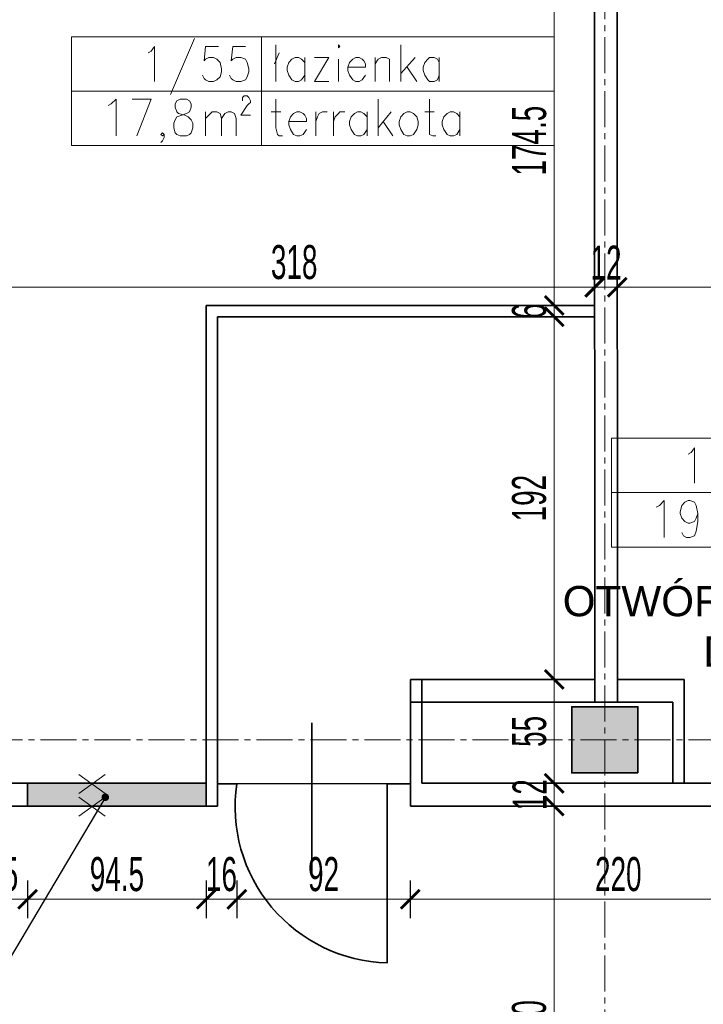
# Model space of a CAD drawing. Header units: millimetres. Extents: x 0 to 12515, y 0 to 27803.
# Tile 29 of 97: x 7414 to 7776, y 22204 to 22725. Entities that reach past the tile are written whole.
import ezdxf
from ezdxf import colors
from ezdxf.entities.mleader import LeaderData, LeaderLine
from ezdxf.math import Vec2, Vec3

# ---------------------------------------------------------------- set-up
doc = ezdxf.new("R2010")
doc.units = ezdxf.units.MM
for name, pattern in [('ACAD_ISO02W100', [15, 12, -3]), ('CACHE2', [4.7625, 3.175, -1.5875]), ('CENTER2', [28.575, 19.05, -3.175, 3.175, -3.175])]:
    doc.linetypes.add(name, pattern=pattern)
for name, color, linetype, lineweight in [('DEMONTARZE', 86, 'Continuous', 18), ('SQ_ISTN.Ściany', 140, 'Continuous', 35), ('SQ_Opis_Koty', 7, 'Continuous', 0), ('SQ_Osie', 220, 'CENTER2', 9), ('SQ_Wyburzenia', 94, 'Continuous', 18), ('SQ_Wymiary', 7, 'Continuous', 5), ('SQ_ZAKRES_OPRACOWANIA', 7, 'ACAD_ISO02W100', 20)]:
    doc.layers.add(name, color=color, linetype=linetype, lineweight=lineweight)
doc.layers.add('PDF _Geometria', color=7, linetype='Continuous')
doc.layers.add('powierzchnie', color=230, linetype='Continuous', lineweight=30, plot=False)
doc.styles.add('ARIAL', font='arial.ttf')
doc.styles.add('SQ_Swis721 LtCn BT', font='swisscl.ttf', dxfattribs={"width": 0.8})
doc.dimstyles.new('SQ_100', dxfattribs={"dimscale": 100, "dimtxt": 0.18, "dimasz": 0.1, "dimexe": 0.1, "dimexo": 0.01, "dimgap": 0.04, "dimtad": 1, "dimrnd": 0.5, "dimdsep": 46, "dimtxsty": 'SQ_Swis721 LtCn BT', "dimblk": 'ARCHTICK', "dimcen": 0.1, "dimdle": 0.1, "dimclrd": 256, "dimclre": 256, "dimclrt": 256, "dimaunit": 1, "dimadec": 0, "dimazin": 0, "dimtfac": 1, "dimtix": 1, "dimtmove": 2, "dimatfit": 3, "dimldrblk": 'ARCHTICK', "dimfxl": 0.1, "dimfxlon": 1, "dimtolj": 1, "dimlwd": -1, "dimarcsym": 0})

# ---------------------------------------------------------------- blocks, each defined once
blk = doc.blocks.new('_Dot')
at = {"color": 0, "linetype": 'ByBlock', "lineweight": -2}
blk.add_line((-0.5, 0), (-1, 0), dxfattribs=at)
at = {"color": 0, "linetype": 'ByBlock', "const_width": 0.5}
blk.add_lwpolyline([(-0.25, 0, 1), (0.25, 0, 1)], format="xyb", close=True, dxfattribs=at)
blk = doc.blocks.new('osie bud A')
at = {"layer": 'SQ_ISTN.Ściany', "lineweight": 5}
h = blk.add_hatch(dxfattribs=at)
h.set_pattern_fill('JIS_STN_1E', color=256, scale=10)
h.set_pattern_definition([(45, (46210.293, 23121.439), (-7.071068, 7.071068), []), (45, (46217.343, 23121.439), (-7.071068, 7.071068), [10, -5])])
h.paths.add_polyline_path([(25436.8, 18313.95), (25471.8, 18313.95), (25471.8, 18278.95), (25436.8, 18278.95)])
h.paths.add_polyline_path([(25436.8, 18613.95), (25471.8, 18613.95), (25471.8, 18578.95), (25436.8, 18578.95)])
h.paths.add_polyline_path([(25436.8, 19153.95), (25471.8, 19153.95), (25471.8, 19118.95), (25436.8, 19118.95)])
h.paths.add_polyline_path([(24776.8, 19153.95), (24811.8, 19153.95), (24811.8, 19118.95), (24776.8, 19118.95)])
h.paths.add_polyline_path([(24116.8, 19153.95), (24151.8, 19153.95), (24151.8, 19118.95), (24116.8, 19118.95)])
h.paths.add_polyline_path([(23456.8, 19153.95), (23491.8, 19153.95), (23491.8, 19118.95), (23456.8, 19118.95)])
h.paths.add_polyline_path([(23456.8, 18613.95), (23491.8, 18613.95), (23491.8, 18578.95), (23456.8, 18578.95)])
h.paths.add_polyline_path([(23456.8, 18313.95), (23491.8, 18313.95), (23491.8, 18278.95), (23456.8, 18278.95)])
h.paths.add_polyline_path([(23456.8, 17776.95), (23491.8, 17776.95), (23491.8, 17741.95), (23456.8, 17741.95)])
h.paths.add_polyline_path([(24116.8, 17776.95), (24151.8, 17776.95), (24151.8, 17741.95), (24116.8, 17741.95)])
h.paths.add_polyline_path([(24776.8, 17776.95), (24811.8, 17776.95), (24811.8, 17741.95), (24776.8, 17741.95)])
h.paths.add_polyline_path([(25436.8, 17776.95), (25471.8, 17776.95), (25471.8, 17741.95), (25436.8, 17741.95)])
h.paths.add_polyline_path([(24776.8, 18313.95), (24811.8, 18313.95), (24811.8, 18278.95), (24776.8, 18278.95)])
h.paths.add_polyline_path([(24776.8, 18613.95), (24811.8, 18613.95), (24811.8, 18578.95), (24776.8, 18578.95)])
h.paths.add_polyline_path([(24116.8, 18613.95), (24151.8, 18613.95), (24151.8, 18578.95), (24116.8, 18578.95)])
h.paths.add_polyline_path([(23156.8, 18313.95), (23191.8, 18313.95), (23191.8, 18278.95), (23156.8, 18278.95)])
h.paths.add_polyline_path([(24116.8, 18313.95), (24151.8, 18313.95), (24151.8, 18278.95), (24116.8, 18278.95)])
at = {"layer": 'SQ_ISTN.Ściany'}
blk.add_lwpolyline([(24776.8, 18313.95), (24811.8, 18313.95), (24811.8, 18278.95), (24776.8, 18278.95)], close=True, dxfattribs=at)
at = {"layer": 'SQ_Osie'}
for p, q in [((24794.3, 19372.6), (24794.3, 17597.31)), ((22587.87, 18296.45), (25598.18, 18296.45))]:
    blk.add_line(p, q, dxfattribs=at)
blk = doc.blocks.new('_ArchTick')
at = {"color": 0, "linetype": 'ByBlock', "const_width": 0.15}
blk.add_lwpolyline([(-0.5, -0.5), (0.5, 0.5)], dxfattribs=at)
blk = doc.blocks.new('*D1748')
at = {"layer": 'Defpoints', "color": 0, "transparency": 16777216}
for p in [(7620.59, 22308.91), (7840.71, 22308.91), (7620.59, 22259.58)]:
    blk.add_point(p, dxfattribs=at)
at = {"layer": 'SQ_Wymiary', "lineweight": -2, "transparency": 16777216}
for p, q in [((7620.59, 22269.58), (7620.59, 22249.58)), ((7840.71, 22269.58), (7840.71, 22249.58))]:
    blk.add_line(p, q, dxfattribs=at)
at = {"layer": 'SQ_Wymiary', "transparency": 16777216}
blk.add_line((7850.71, 22259.58), (7610.59, 22259.58), dxfattribs=at)
at = {"layer": 'SQ_Wymiary', "transparency": 16777216, "xscale": 10, "yscale": 10, "zscale": 10, "rotation": 180}
blk.add_blockref('_ArchTick', (7620.59, 22259.58), dxfattribs=at)
at = {"layer": 'SQ_Wymiary', "transparency": 16777216, "xscale": 10, "yscale": 10, "zscale": 10}
blk.add_blockref('_ArchTick', (7840.71, 22259.58), dxfattribs=at)
at = {"layer": 'SQ_Wymiary', "transparency": 16777216, "insert": (7730.65, 22272.79), "char_height": 18, "attachment_point": 5, "style": 'SQ_Swis721 LtCn BT'}
blk.add_mtext('\\A1;220', dxfattribs=at)
blk = doc.blocks.new('*D1420')
at = {"layer": 'Defpoints', "color": 0, "transparency": 16777216}
for p in [(7528.74, 22320.71), (7620.59, 22308.91), (7528.74, 22259.58)]:
    blk.add_point(p, dxfattribs=at)
at = {"layer": 'SQ_Wymiary', "lineweight": -2, "transparency": 16777216}
for p, q in [((7528.74, 22269.58), (7528.74, 22249.58)), ((7620.59, 22269.58), (7620.59, 22249.58))]:
    blk.add_line(p, q, dxfattribs=at)
at = {"layer": 'SQ_Wymiary', "transparency": 16777216}
blk.add_line((7630.59, 22259.58), (7518.74, 22259.58), dxfattribs=at)
at = {"layer": 'SQ_Wymiary', "transparency": 16777216, "xscale": 10, "yscale": 10, "zscale": 10, "rotation": 180}
blk.add_blockref('_ArchTick', (7528.74, 22259.58), dxfattribs=at)
at = {"layer": 'SQ_Wymiary', "transparency": 16777216, "xscale": 10, "yscale": 10, "zscale": 10}
blk.add_blockref('_ArchTick', (7620.59, 22259.58), dxfattribs=at)
at = {"layer": 'SQ_Wymiary', "transparency": 16777216, "insert": (7574.67, 22272.78), "char_height": 18, "attachment_point": 5, "style": 'SQ_Swis721 LtCn BT'}
blk.add_mtext('\\A1;92', dxfattribs=at)
blk = doc.blocks.new('*D1749')
at = {"layer": 'Defpoints', "color": 0, "transparency": 16777216}
for p in [(7512.59, 22320.91), (7528.74, 22320.71), (7512.59, 22259.58)]:
    blk.add_point(p, dxfattribs=at)
at = {"layer": 'SQ_Wymiary', "lineweight": -2, "transparency": 16777216}
for p, q in [((7512.59, 22269.58), (7512.59, 22249.58)), ((7528.74, 22269.58), (7528.74, 22249.58))]:
    blk.add_line(p, q, dxfattribs=at)
at = {"layer": 'SQ_Wymiary', "transparency": 16777216}
for p, q in [((7512.59, 22259.58), (7502.59, 22259.58)), ((7528.74, 22259.58), (7512.59, 22259.58)), ((7528.74, 22259.58), (7538.74, 22259.58))]:
    blk.add_line(p, q, dxfattribs=at)
at = {"layer": 'SQ_Wymiary', "transparency": 16777216, "xscale": 10, "yscale": 10, "zscale": 10}
blk.add_blockref('_ArchTick', (7512.59, 22259.58), dxfattribs=at)
at = {"layer": 'SQ_Wymiary', "transparency": 16777216, "xscale": 10, "yscale": 10, "zscale": 10, "rotation": 180}
blk.add_blockref('_ArchTick', (7528.74, 22259.58), dxfattribs=at)
at = {"layer": 'SQ_Wymiary', "transparency": 16777216, "insert": (7520.67, 22272.79), "char_height": 18, "attachment_point": 5, "style": 'SQ_Swis721 LtCn BT'}
blk.add_mtext('\\A1;16', dxfattribs=at)
blk = doc.blocks.new('*D1750')
at = {"layer": 'Defpoints', "color": 0, "transparency": 16777216}
for p in [(7418.05, 22308.91), (7512.59, 22308.91), (7418.05, 22259.58)]:
    blk.add_point(p, dxfattribs=at)
at = {"layer": 'SQ_Wymiary', "lineweight": -2, "transparency": 16777216}
for p, q in [((7418.05, 22269.58), (7418.05, 22249.58)), ((7512.59, 22269.58), (7512.59, 22249.58))]:
    blk.add_line(p, q, dxfattribs=at)
at = {"layer": 'SQ_Wymiary', "transparency": 16777216}
blk.add_line((7522.59, 22259.58), (7408.05, 22259.58), dxfattribs=at)
at = {"layer": 'SQ_Wymiary', "transparency": 16777216, "xscale": 10, "yscale": 10, "zscale": 10, "rotation": 180}
blk.add_blockref('_ArchTick', (7418.05, 22259.58), dxfattribs=at)
at = {"layer": 'SQ_Wymiary', "transparency": 16777216, "xscale": 10, "yscale": 10, "zscale": 10}
blk.add_blockref('_ArchTick', (7512.59, 22259.58), dxfattribs=at)
at = {"layer": 'SQ_Wymiary', "transparency": 16777216, "insert": (7465.32, 22272.79), "char_height": 18, "attachment_point": 5, "style": 'SQ_Swis721 LtCn BT'}
blk.add_mtext('\\A1;94.5', dxfattribs=at)
blk = doc.blocks.new('*D1751')
at = {"layer": 'Defpoints', "color": 0, "transparency": 16777216}
for p in [(7379.34, 22320.91), (7418.05, 22320.91), (7379.34, 22259.58)]:
    blk.add_point(p, dxfattribs=at)
at = {"layer": 'SQ_Wymiary', "lineweight": -2, "transparency": 16777216}
for p, q in [((7379.34, 22269.58), (7379.34, 22249.58)), ((7418.05, 22269.58), (7418.05, 22249.58))]:
    blk.add_line(p, q, dxfattribs=at)
at = {"layer": 'SQ_Wymiary', "transparency": 16777216}
blk.add_line((7428.05, 22259.58), (7369.34, 22259.58), dxfattribs=at)
at = {"layer": 'SQ_Wymiary', "transparency": 16777216, "xscale": 10, "yscale": 10, "zscale": 10, "rotation": 180}
blk.add_blockref('_ArchTick', (7379.34, 22259.58), dxfattribs=at)
at = {"layer": 'SQ_Wymiary', "transparency": 16777216, "xscale": 10, "yscale": 10, "zscale": 10}
blk.add_blockref('_ArchTick', (7418.05, 22259.58), dxfattribs=at)
at = {"layer": 'SQ_Wymiary', "transparency": 16777216, "insert": (7398.7, 22272.81), "char_height": 18, "attachment_point": 5, "style": 'SQ_Swis721 LtCn BT'}
blk.add_mtext('\\A1;38.5', dxfattribs=at)
blk = doc.blocks.new('*D1419')
at = {"layer": 'Defpoints', "color": 0, "transparency": 16777216}
for p in [(7400.12, 22583.24), (7718.12, 22583.32), (7718.12, 22583.32)]:
    blk.add_point(p, dxfattribs=at)
at = {"layer": 'SQ_Wymiary', "lineweight": -2, "transparency": 16777216}
for p, q in [((7400.12, 22583.32), (7400.12, 22593.32)), ((7718.12, 22583.32), (7718.12, 22593.32))]:
    blk.add_line(p, q, dxfattribs=at)
at = {"layer": 'SQ_Wymiary', "transparency": 16777216}
blk.add_line((7390.12, 22583.32), (7728.12, 22583.32), dxfattribs=at)
at = {"layer": 'SQ_Wymiary', "transparency": 16777216, "xscale": 10, "yscale": 10, "zscale": 10, "rotation": 180}
blk.add_blockref('_ArchTick', (7400.12, 22583.32), dxfattribs=at)
at = {"layer": 'SQ_Wymiary', "transparency": 16777216, "xscale": 10, "yscale": 10, "zscale": 10}
blk.add_blockref('_ArchTick', (7718.12, 22583.32), dxfattribs=at)
at = {"layer": 'SQ_Wymiary', "transparency": 16777216, "insert": (7559.12, 22596.55), "char_height": 18, "attachment_point": 5, "style": 'SQ_Swis721 LtCn BT'}
blk.add_mtext('\\A1;318', dxfattribs=at)
blk = doc.blocks.new('*D1723')
at = {"layer": 'Defpoints', "color": 0, "transparency": 16777216}
for p in [(7730.12, 22583.32), (7718.21, 22573.71), (7730.12, 22573.71)]:
    blk.add_point(p, dxfattribs=at)
at = {"layer": 'SQ_Wymiary', "lineweight": -2, "transparency": 16777216}
for p, q in [((7718.21, 22574.71), (7718.21, 22593.32)), ((7730.12, 22574.71), (7730.12, 22593.32))]:
    blk.add_line(p, q, dxfattribs=at)
at = {"layer": 'SQ_Wymiary', "transparency": 16777216}
for p, q in [((7718.21, 22583.32), (7708.21, 22583.32)), ((7718.21, 22583.32), (7730.12, 22583.32)), ((7730.12, 22583.32), (7740.12, 22583.32))]:
    blk.add_line(p, q, dxfattribs=at)
at = {"layer": 'SQ_Wymiary', "transparency": 16777216, "xscale": 10, "yscale": 10, "zscale": 10}
blk.add_blockref('_ArchTick', (7718.21, 22583.32), dxfattribs=at)
at = {"layer": 'SQ_Wymiary', "transparency": 16777216, "xscale": 10, "yscale": 10, "zscale": 10, "rotation": 180}
blk.add_blockref('_ArchTick', (7730.12, 22583.32), dxfattribs=at)
at = {"layer": 'SQ_Wymiary', "transparency": 16777216, "insert": (7724.17, 22596.35), "char_height": 18, "attachment_point": 5, "style": 'SQ_Swis721 LtCn BT'}
blk.add_mtext('\\A1;12', dxfattribs=at)
blk = doc.blocks.new('*D1724')
at = {"layer": 'Defpoints', "color": 0, "transparency": 16777216}
for p in [(7730.12, 22583.32), (8049.1, 22583.32), (8049.1, 22558.32)]:
    blk.add_point(p, dxfattribs=at)
at = {"layer": 'SQ_Wymiary', "lineweight": -2, "transparency": 16777216}
for p, q in [((7730.12, 22583.32), (7730.12, 22593.32)), ((8049.1, 22573.32), (8049.1, 22593.32))]:
    blk.add_line(p, q, dxfattribs=at)
at = {"layer": 'SQ_Wymiary', "transparency": 16777216}
blk.add_line((7720.12, 22583.32), (8059.1, 22583.32), dxfattribs=at)
at = {"layer": 'SQ_Wymiary', "transparency": 16777216, "xscale": 10, "yscale": 10, "zscale": 10, "rotation": 180}
blk.add_blockref('_ArchTick', (7730.12, 22583.32), dxfattribs=at)
at = {"layer": 'SQ_Wymiary', "transparency": 16777216, "xscale": 10, "yscale": 10, "zscale": 10}
blk.add_blockref('_ArchTick', (8049.1, 22583.32), dxfattribs=at)
at = {"layer": 'SQ_Wymiary', "transparency": 16777216, "insert": (7889.61, 22596.54), "char_height": 18, "attachment_point": 5, "style": 'SQ_Swis721 LtCn BT'}
blk.add_mtext('\\A1;319', dxfattribs=at)
blk = doc.blocks.new('*D1725')
at = {"layer": 'Defpoints', "color": 0, "transparency": 16777216}
for p in [(7696.73, 22748.02), (7718.08, 22748.02), (7718.21, 22573.71)]:
    blk.add_point(p, dxfattribs=at)
at = {"layer": 'SQ_Wymiary', "transparency": 16777216}
blk.add_line((7696.73, 22563.71), (7696.73, 22758.02), dxfattribs=at)
at = {"layer": 'SQ_Wymiary', "lineweight": -2, "transparency": 16777216}
for p, q in [((7706.73, 22748.02), (7686.73, 22748.02)), ((7706.73, 22573.71), (7686.73, 22573.71))]:
    blk.add_line(p, q, dxfattribs=at)
at = {"layer": 'SQ_Wymiary', "transparency": 16777216, "xscale": 10, "yscale": 10, "zscale": 10}
for p, rotation in [((7696.73, 22748.02), 90), ((7696.73, 22573.71), 270)]:
    blk.add_blockref('_ArchTick', p, dxfattribs=dict(at, rotation=rotation))
at = {"layer": 'SQ_Wymiary', "transparency": 16777216, "insert": (7683.55, 22660.87), "char_height": 18, "attachment_point": 5, "rotation": 90, "style": 'SQ_Swis721 LtCn BT'}
blk.add_mtext('\\A1;174.5', dxfattribs=at)
blk = doc.blocks.new('*D1728')
at = {"layer": 'Defpoints', "color": 0, "transparency": 16777216}
for p in [(7696.73, 22573.71), (7696.73, 22567.71), (7696.73, 22567.71)]:
    blk.add_point(p, dxfattribs=at)
at = {"layer": 'SQ_Wymiary', "transparency": 16777216}
for p, q in [((7696.73, 22573.71), (7696.73, 22583.71)), ((7696.73, 22573.71), (7696.73, 22567.71)), ((7696.73, 22567.71), (7696.73, 22557.71))]:
    blk.add_line(p, q, dxfattribs=at)
at = {"layer": 'SQ_Wymiary', "lineweight": -2, "transparency": 16777216}
for p, q in [((7696.73, 22573.71), (7706.73, 22573.71)), ((7696.73, 22567.71), (7706.73, 22567.71))]:
    blk.add_line(p, q, dxfattribs=at)
at = {"layer": 'SQ_Wymiary', "transparency": 16777216, "xscale": 10, "yscale": 10, "zscale": 10}
for p, rotation in [((7696.73, 22573.71), 270), ((7696.73, 22567.71), 90)]:
    blk.add_blockref('_ArchTick', p, dxfattribs=dict(at, rotation=rotation))
at = {"layer": 'SQ_Wymiary', "transparency": 16777216, "insert": (7683.51, 22570.71), "char_height": 18, "attachment_point": 5, "rotation": 90, "style": 'SQ_Swis721 LtCn BT'}
blk.add_mtext('\\A1;6', dxfattribs=at)
blk = doc.blocks.new('*D1729')
at = {"layer": 'Defpoints', "color": 0, "transparency": 16777216}
for p in [(7696.73, 22567.71), (7696.73, 22375.86), (7696.73, 22375.86)]:
    blk.add_point(p, dxfattribs=at)
at = {"layer": 'SQ_Wymiary', "transparency": 16777216}
blk.add_line((7696.73, 22577.71), (7696.73, 22365.86), dxfattribs=at)
at = {"layer": 'SQ_Wymiary', "lineweight": -2, "transparency": 16777216}
for p, q in [((7696.73, 22567.71), (7706.73, 22567.71)), ((7696.73, 22375.86), (7706.73, 22375.86))]:
    blk.add_line(p, q, dxfattribs=at)
at = {"layer": 'SQ_Wymiary', "transparency": 16777216, "xscale": 10, "yscale": 10, "zscale": 10}
for p, rotation in [((7696.73, 22567.71), 90), ((7696.73, 22375.86), 270)]:
    blk.add_blockref('_ArchTick', p, dxfattribs=dict(at, rotation=rotation))
at = {"layer": 'SQ_Wymiary', "transparency": 16777216, "insert": (7683.52, 22471.79), "char_height": 18, "attachment_point": 5, "rotation": 90, "style": 'SQ_Swis721 LtCn BT'}
blk.add_mtext('\\A1;192', dxfattribs=at)
blk = doc.blocks.new('*D1730')
at = {"layer": 'Defpoints', "color": 0, "transparency": 16777216}
for p in [(7696.73, 22375.86), (7696.73, 22320.91), (7696.73, 22320.91)]:
    blk.add_point(p, dxfattribs=at)
at = {"layer": 'SQ_Wymiary', "transparency": 16777216}
blk.add_line((7696.73, 22385.86), (7696.73, 22310.91), dxfattribs=at)
at = {"layer": 'SQ_Wymiary', "lineweight": -2, "transparency": 16777216}
for p, q in [((7696.73, 22375.86), (7686.73, 22375.86)), ((7696.73, 22320.91), (7706.73, 22320.91))]:
    blk.add_line(p, q, dxfattribs=at)
at = {"layer": 'SQ_Wymiary', "transparency": 16777216, "xscale": 10, "yscale": 10, "zscale": 10}
for p, rotation in [((7696.73, 22375.86), 90), ((7696.73, 22320.91), 270)]:
    blk.add_blockref('_ArchTick', p, dxfattribs=dict(at, rotation=rotation))
at = {"layer": 'SQ_Wymiary', "transparency": 16777216, "insert": (7683.55, 22348.39), "char_height": 18, "attachment_point": 5, "rotation": 90, "style": 'SQ_Swis721 LtCn BT'}
blk.add_mtext('\\A1;55', dxfattribs=at)
blk = doc.blocks.new('*D1731')
at = {"layer": 'Defpoints', "color": 0, "transparency": 16777216}
for p in [(7696.73, 22320.91), (7696.73, 22308.91), (7696.73, 22308.91)]:
    blk.add_point(p, dxfattribs=at)
at = {"layer": 'SQ_Wymiary', "transparency": 16777216}
for p, q in [((7696.73, 22320.91), (7696.73, 22330.91)), ((7696.73, 22320.91), (7696.73, 22308.91)), ((7696.73, 22308.91), (7696.73, 22298.91))]:
    blk.add_line(p, q, dxfattribs=at)
at = {"layer": 'SQ_Wymiary', "lineweight": -2, "transparency": 16777216}
for p, q in [((7696.73, 22320.91), (7706.73, 22320.91)), ((7696.73, 22308.91), (7706.73, 22308.91))]:
    blk.add_line(p, q, dxfattribs=at)
at = {"layer": 'SQ_Wymiary', "transparency": 16777216, "xscale": 10, "yscale": 10, "zscale": 10}
for p, rotation in [((7696.73, 22320.91), 270), ((7696.73, 22308.91), 90)]:
    blk.add_blockref('_ArchTick', p, dxfattribs=dict(at, rotation=rotation))
at = {"layer": 'SQ_Wymiary', "transparency": 16777216, "insert": (7683.7, 22314.91), "char_height": 18, "attachment_point": 5, "rotation": 90, "style": 'SQ_Swis721 LtCn BT'}
blk.add_mtext('\\A1;12', dxfattribs=at)
blk = doc.blocks.new('*D1732')
at = {"layer": 'Defpoints', "color": 0, "transparency": 16777216}
for p in [(7696.73, 22308.91), (7696.73, 22078.91), (7696.73, 22078.91)]:
    blk.add_point(p, dxfattribs=at)
at = {"layer": 'SQ_Wymiary', "transparency": 16777216}
blk.add_line((7696.73, 22318.91), (7696.73, 22068.91), dxfattribs=at)
at = {"layer": 'SQ_Wymiary', "lineweight": -2, "transparency": 16777216}
for p, q in [((7696.73, 22308.91), (7706.73, 22308.91)), ((7696.73, 22078.91), (7706.73, 22078.91))]:
    blk.add_line(p, q, dxfattribs=at)
at = {"layer": 'SQ_Wymiary', "transparency": 16777216, "xscale": 10, "yscale": 10, "zscale": 10}
for p, rotation in [((7696.73, 22308.91), 90), ((7696.73, 22078.91), 270)]:
    blk.add_blockref('_ArchTick', p, dxfattribs=dict(at, rotation=rotation))
at = {"layer": 'SQ_Wymiary', "transparency": 16777216, "insert": (7683.5, 22193.91), "char_height": 18, "attachment_point": 5, "rotation": 90, "style": 'SQ_Swis721 LtCn BT'}
blk.add_mtext('\\A1;230', dxfattribs=at)

msp = doc.modelspace()

# ---------------------------------------------------------------- hatches: boundary and pattern name
at = {"layer": 'SQ_Wyburzenia'}
h = msp.add_hatch(dxfattribs=at)
h.set_pattern_fill('GOST_GLASS', color=256, scale=0.833716, angle=-90)
h.set_pattern_definition([(315, (-36612.0865, 7324.0716), (-1e-15, -7.0743129), [4.1685789, -5.8360104]), (315, (-36612.0865, 7322.303), (-1e-15, -7.0743129), [1.6674315, -8.3371577]), (315, (-36610.318, 7324.0716), (-1e-15, -7.0743129), [1.6674315, -8.3371577])])
h.paths.add_polyline_path([(7512.593, 22320.913), (7418.053, 22320.913), (7418.053, 22308.913), (7512.593, 22308.913)])
h.paths.add_polyline_path([(7940.71, 22320.913), (7840.71, 22320.922), (7840.71, 22308.905), (7940.71, 22308.913)])
h.paths.add_polyline_path([(8566.067, 22320.912), (8466.067, 22320.913), (8466.067, 22308.913), (8566.067, 22308.912)])

# ---------------------------------------------------------------- linework, layer by layer
at = {"layer": 'DEMONTARZE', "color": 240, "true_color": 0xed1f24}
for p, q in [((7445.067, 22325.554), (7459.15, 22315.581)), ((7459.15, 22325.554), (7445.067, 22315.581)), ((7445.067, 22313.554), (7459.15, 22303.581)), ((7459.15, 22313.554), (7445.067, 22303.581))]:
    msp.add_line(p, q, dxfattribs=at)
at = {"layer": 'PDF _Geometria', "lineweight": 13}
for points in [[(7441.194, 22658.292), (7441.194, 22715.831), (7541.885, 22715.831), (7696.731, 22715.831), (7696.731, 22658.292), (7541.885, 22658.292), (7441.194, 22658.292), (7441.194, 22687.066), (7541.885, 22687.066), (7696.731, 22687.066)], [(7506.345, 22714.985), (7493.649, 22685.366)], [(7541.885, 22715.831), (7541.885, 22658.292), (7541.885, 22715.831)], [(7481.809, 22707.365), (7483.5, 22708.21), (7485.192, 22710.756), (7485.192, 22692.141)], [(7519.04, 22710.756), (7512.265, 22710.756), (7511.42, 22703.136), (7512.265, 22703.981), (7513.957, 22704.827), (7516.494, 22704.827), (7518.195, 22703.981), (7519.886, 22702.29), (7520.732, 22698.907), (7520.732, 22697.215), (7519.886, 22694.678), (7518.195, 22692.986), (7516.494, 22692.141), (7513.957, 22692.141), (7512.265, 22692.986), (7511.42, 22693.832), (7510.574, 22695.524)], [(7533.418, 22710.756), (7526.652, 22710.756), (7525.807, 22703.136), (7526.652, 22703.981), (7528.344, 22704.827), (7530.881, 22704.827), (7533.418, 22703.981), (7534.264, 22702.29), (7535.119, 22698.907), (7535.119, 22697.215), (7534.264, 22694.678), (7533.418, 22692.986), (7530.881, 22692.141), (7528.344, 22692.141), (7526.652, 22692.986), (7525.807, 22693.832), (7524.961, 22695.524)], [(7549.497, 22711.602), (7549.497, 22692.141)], [(7615.502, 22711.602), (7615.502, 22692.141)], [(7548.651, 22701.444), (7551.188, 22707.365)], [(7564.729, 22702.29), (7563.038, 22703.981), (7561.346, 22704.827), (7559.655, 22704.827), (7557.954, 22703.981), (7556.272, 22702.29), (7555.417, 22699.753), (7555.417, 22698.061), (7556.272, 22695.524), (7557.954, 22692.986), (7559.655, 22692.141), (7561.346, 22692.141), (7563.038, 22692.986), (7564.729, 22695.524)], [(7564.729, 22704.827), (7564.729, 22692.141)], [(7577.425, 22692.141), (7569.804, 22692.141), (7577.425, 22704.827), (7569.804, 22704.827)], [(7587.574, 22699.753), (7596.886, 22699.753), (7596.886, 22701.444), (7596.04, 22703.136), (7595.186, 22703.981), (7593.495, 22704.827), (7591.812, 22704.827), (7590.112, 22703.981), (7588.42, 22702.29), (7587.574, 22699.753), (7587.574, 22698.061), (7588.42, 22695.524), (7590.112, 22692.986), (7591.812, 22692.141), (7593.495, 22692.141), (7595.186, 22692.986), (7596.886, 22695.524)], [(7601.961, 22704.827), (7601.961, 22692.141)], [(7601.961, 22701.444), (7603.652, 22703.981), (7605.344, 22704.827), (7607.881, 22704.827), (7609.573, 22703.981), (7609.573, 22692.141)], [(7623.114, 22704.827), (7615.502, 22696.369)], [(7635.809, 22702.29), (7634.964, 22703.981), (7633.272, 22704.827), (7630.726, 22704.827), (7629.88, 22703.981), (7628.189, 22702.29), (7627.343, 22699.753), (7627.343, 22698.061), (7628.189, 22695.524), (7629.88, 22692.986), (7630.726, 22692.141), (7633.272, 22692.141), (7634.964, 22692.986), (7635.809, 22695.524)], [(7635.809, 22704.827), (7635.809, 22692.141)], [(7582.5, 22703.981), (7582.5, 22692.141)], [(7618.885, 22699.753), (7623.96, 22692.141)], [(7531.727, 22681.983), (7531.727, 22683.674), (7532.573, 22684.52), (7534.264, 22684.52), (7535.119, 22683.674), (7535.956, 22681.983), (7535.956, 22681.137), (7535.119, 22680.291), (7534.264, 22679.445), (7530.881, 22674.371), (7535.956, 22674.371)], [(7460.656, 22679.445), (7462.347, 22680.291), (7464.885, 22682.828), (7464.885, 22663.367)], [(7475.888, 22663.367), (7483.5, 22682.828), (7473.342, 22682.828)], [(7549.497, 22682.828), (7549.497, 22667.596), (7550.342, 22664.213), (7551.188, 22663.367), (7552.88, 22663.367)], [(7603.652, 22682.828), (7603.652, 22663.367)], [(7630.726, 22682.828), (7630.726, 22664.213), (7632.418, 22663.367), (7634.109, 22663.367)], [(7512.265, 22676.062), (7512.265, 22663.367)], [(7512.265, 22672.679), (7514.803, 22675.216), (7515.657, 22676.062), (7518.195, 22676.062), (7519.886, 22675.216), (7520.732, 22672.679), (7520.732, 22663.367)], [(7520.732, 22672.679), (7522.423, 22675.216), (7524.115, 22676.062), (7525.807, 22676.062), (7527.498, 22675.216), (7528.344, 22672.679), (7528.344, 22663.367)], [(7546.959, 22676.062), (7552.034, 22676.062)], [(7556.272, 22670.979), (7565.575, 22670.979), (7565.575, 22672.679), (7564.729, 22674.371), (7563.884, 22675.216), (7562.192, 22676.062), (7560.501, 22676.062), (7558.809, 22675.216), (7557.117, 22673.525), (7556.272, 22670.979), (7556.272, 22669.296), (7557.117, 22666.75), (7558.809, 22664.213), (7560.501, 22663.367), (7562.192, 22663.367), (7563.884, 22664.213), (7565.575, 22666.75)], [(7570.65, 22676.062), (7570.65, 22663.367)], [(7570.65, 22670.979), (7571.496, 22673.525), (7572.341, 22675.216), (7574.042, 22676.062), (7576.579, 22676.062)], [(7579.962, 22676.062), (7579.962, 22663.367)], [(7579.962, 22670.979), (7580.808, 22673.525), (7582.5, 22675.216), (7583.345, 22676.062), (7585.883, 22676.062)], [(7597.732, 22673.525), (7596.04, 22675.216), (7594.349, 22676.062), (7592.649, 22676.062), (7590.957, 22675.216), (7589.266, 22673.525), (7588.42, 22670.979), (7588.42, 22669.296), (7589.266, 22666.75), (7590.957, 22664.213), (7592.649, 22663.367), (7594.349, 22663.367), (7596.04, 22664.213), (7597.732, 22666.75)], [(7597.732, 22676.062), (7597.732, 22663.367)], [(7610.419, 22676.062), (7603.652, 22667.596)], [(7628.189, 22676.062), (7633.272, 22676.062)], [(7646.805, 22673.525), (7645.113, 22675.216), (7643.421, 22676.062), (7641.73, 22676.062), (7640.038, 22675.216), (7638.347, 22673.525), (7637.501, 22670.979), (7637.501, 22669.296), (7638.347, 22666.75), (7640.038, 22664.213), (7641.73, 22663.367), (7643.421, 22663.367), (7645.113, 22664.213), (7646.805, 22666.75)], [(7646.805, 22676.062), (7646.805, 22663.367)], [(7606.19, 22670.979), (7611.273, 22663.367)], [(7490.266, 22664.213), (7489.421, 22663.367), (7488.575, 22664.213), (7489.421, 22665.058), (7490.266, 22664.213), (7490.266, 22662.521), (7489.421, 22660.829), (7488.575, 22659.984)], [(7726.993, 22445.925), (7726.993, 22503.463), (7827.683, 22503.463), (8027.373, 22503.463), (8027.373, 22445.925), (7827.683, 22445.925), (7726.993, 22445.925), (7726.993, 22474.698), (7827.683, 22474.698), (8027.373, 22474.698)], [(7767.607, 22495.006), (7769.299, 22495.852), (7770.99, 22498.389), (7770.99, 22479.773)], [(7750.683, 22467.078), (7752.375, 22467.924), (7754.912, 22470.461), (7754.912, 22450.999)], [(7772.682, 22463.695), (7771.836, 22461.157), (7770.99, 22459.466), (7768.453, 22458.62), (7767.607, 22458.62), (7765.915, 22459.466), (7764.224, 22461.157), (7763.378, 22463.695), (7763.378, 22464.54), (7764.224, 22467.924), (7765.915, 22469.615), (7767.607, 22470.461), (7768.453, 22470.461), (7770.99, 22469.615), (7771.836, 22467.924), (7772.682, 22463.695), (7772.682, 22459.466), (7771.836, 22454.391), (7770.99, 22451.845), (7768.453, 22450.999), (7766.761, 22450.999), (7765.07, 22451.845), (7764.224, 22453.537)]]:
    msp.add_lwpolyline(points, dxfattribs=at)
for points in [[(7582.5, 22710.756), (7582.5, 22709.902), (7583.345, 22710.756), (7582.5, 22711.602)], [(7498.733, 22682.828), (7497.033, 22681.983), (7496.187, 22680.291), (7496.187, 22678.6), (7497.033, 22676.062), (7497.887, 22675.216), (7501.27, 22674.371), (7502.962, 22673.525), (7504.653, 22671.833), (7505.499, 22670.133), (7505.499, 22667.596), (7504.653, 22665.058), (7503.808, 22664.213), (7502.116, 22663.367), (7498.733, 22663.367), (7497.033, 22664.213), (7496.187, 22665.058), (7495.35, 22667.596), (7495.35, 22670.133), (7496.187, 22671.833), (7497.033, 22673.525), (7499.579, 22674.371), (7502.116, 22675.216), (7503.808, 22676.062), (7504.653, 22678.6), (7504.653, 22680.291), (7503.808, 22681.983), (7502.116, 22682.828)], [(7618.885, 22676.062), (7617.194, 22675.216), (7615.502, 22673.525), (7614.647, 22670.979), (7614.647, 22669.296), (7615.502, 22666.75), (7617.194, 22664.213), (7618.885, 22663.367), (7620.577, 22663.367), (7622.268, 22664.213), (7623.96, 22666.75), (7624.806, 22669.296), (7624.806, 22670.979), (7623.96, 22673.525), (7622.268, 22675.216), (7620.577, 22676.062)]]:
    msp.add_lwpolyline(points, close=True, dxfattribs=at)
at = {"layer": 'powierzchnie'}
msp.add_lwpolyline([(7518.593, 22320.712), (7518.593, 22567.712), (7718.121, 22567.712), (7718.168, 22375.864), (7620.593, 22375.864), (7620.593, 22320.712)], close=True, dxfattribs=at)
at = {"layer": 'SQ_ISTN.Ściany'}
for p, q in [((7718.171, 22363.864), (7718.077, 22747.864)), ((7730.171, 22363.864), (7730.077, 22747.867)), ((7718.212, 22573.712), (7512.593, 22573.712)), ((7512.593, 22573.712), (7512.593, 22375.864)), ((7718.212, 22567.712), (7518.593, 22567.712)), ((7518.593, 22567.712), (7518.593, 22363.864)), ((7512.593, 22320.913), (7512.593, 22375.864)), ((7718.168, 22375.864), (7620.593, 22375.864)), ((7620.593, 22308.913), (7620.593, 22375.864)), ((7626.593, 22320.913), (7626.593, 22375.864)), ((7765.593, 22375.864), (7730.053, 22375.864)), ((7765.593, 22320.913), (7765.593, 22375.864)), ((7518.593, 22308.913), (7518.593, 22363.864)), ((7759.593, 22363.864), (7620.593, 22363.864)), ((7759.593, 22320.913), (7759.593, 22363.864)), ((7418.053, 22320.913), (7379.341, 22320.913)), ((7418.053, 22320.913), (7418.053, 22308.913)), ((7512.593, 22320.913), (7512.593, 22308.913)), ((7840.71, 22320.913), (7626.593, 22320.913)), ((7418.053, 22308.913), (7379.341, 22308.913)), ((7518.593, 22308.913), (7512.593, 22308.913)), ((7840.71, 22308.913), (7620.593, 22308.913))]:
    msp.add_line(p, q, dxfattribs=at)
msp.add_lwpolyline([(7568.511, 22352.86), (7568.511, 22272.477)], dxfattribs=at)
msp.add_lwpolyline([(7518.593, 22320.712), (7528.743, 22320.712, 0.4498321), (7608.28, 22225.942), (7608.28, 22320.712), (7620.593, 22320.712)], format="xyb", dxfattribs=at)
at = {"layer": 'SQ_Wyburzenia', "lineweight": 35}
msp.add_lwpolyline([(7418.053, 22320.913), (7512.593, 22320.913), (7512.593, 22308.913), (7418.053, 22308.913)], close=True, dxfattribs=at)

# ---------------------------------------------------------------- block references
at = {"layer": 'SQ_ZAKRES_OPRACOWANIA', "linetype": 'CACHE2', "ltscale": 5, "rotation": 180}
msp.add_blockref('osie bud A', (32517.844, 40640.358), dxfattribs=at)

# ---------------------------------------------------------------- dimensions: what is measured, and where the dimension line sits
at = {"layer": 'SQ_Wymiary'}
for base, p1, p2, picture, middle in [((7696.731, 22748.02), (7718.212, 22573.712), (7718.077, 22748.02), '*D1725', (7683.548, 22660.866)), ((7696.731, 22567.712), (7696.731, 22573.712), (7696.731, 22567.712), '*D1728', (7683.513, 22570.712)), ((7696.731, 22375.864), (7696.731, 22567.712), (7696.731, 22375.864), '*D1729', (7683.525, 22471.788)), ((7696.731, 22320.913), (7696.731, 22375.864), (7696.731, 22320.913), '*D1730', (7683.548, 22348.388)), ((7696.731, 22308.913), (7696.731, 22320.913), (7696.731, 22308.913), '*D1731', (7683.696, 22314.913)), ((7696.731, 22078.913), (7696.731, 22308.913), (7696.731, 22078.913), '*D1732', (7683.501, 22193.913))]:
    dim = msp.add_linear_dim(base=base, p1=p1, p2=p2, angle=90, dimstyle='SQ_100', dxfattribs=at)
    dim.commit()
    dim.dimension.update_dxf_attribs({"geometry": picture, "text_midpoint": middle})
for base, p1, p2, picture, middle in [((7718.12, 22583.318), (7400.12, 22583.24), (7718.12, 22583.318), '*D1419', (7559.12, 22596.548)), ((7730.12, 22583.316), (7718.212, 22573.712), (7730.12, 22573.715), '*D1723', (7724.166, 22596.351)), ((8049.099, 22583.318), (7730.117, 22583.318), (8049.099, 22558.324), '*D1724', (7889.608, 22596.536)), ((7379.341, 22259.576), (7418.053, 22320.913), (7379.341, 22320.913), '*D1751', (7398.697, 22272.806)), ((7512.593, 22259.576), (7528.743, 22320.712), (7512.593, 22320.913), '*D1749', (7520.668, 22272.794)), ((7528.743, 22259.576), (7620.593, 22308.913), (7528.743, 22320.712), '*D1420', (7574.668, 22272.783)), ((7418.053, 22259.576), (7512.593, 22308.913), (7418.053, 22308.913), '*D1750', (7465.323, 22272.794)), ((7620.593, 22259.576), (7840.71, 22308.913), (7620.593, 22308.913), '*D1748', (7730.652, 22272.794))]:
    dim = msp.add_linear_dim(base=base, p1=p1, p2=p2, dimstyle='SQ_100', dxfattribs=at)
    dim.commit()
    dim.dimension.update_dxf_attribs({"geometry": picture, "text_midpoint": middle})

# ---------------------------------------------------------------- leaders
at = {"layer": 'SQ_Opis_Koty'}
ml = msp.add_multileader_mtext('Standard', dxfattribs=at)
ml.set_content('OTWÓR DRZWIOWY\\PDO WYKUCIA', color=256, style='ARIAL')
ml.set_leader_properties()
ml.set_arrow_properties(name='DOT')
ml.build(insert=Vec2(0, 0))
ml.multileader.update_dxf_attribs({"dogleg_length": 20})
ctx = ml.context
ctx.base_point, ctx.char_height, ctx.landing_gap_size, ctx.plane_origin = Vec3(7697.45, 22417.172), 16, 5, Vec3(7790.905, 22567.059)
ctx.text_align_type = 2
notes = []
notes.append((ctx, [(0, (1, 1, 0), (7939.571, 22417.172), (-1, 0), 14.865, [(0, [(7932.995, 22313.587)], 0, [])])]))
ctx.mtext.insert, ctx.mtext.alignment, ctx.mtext.flow_direction = Vec3(7919.705, 22425.309), 3, 5
ml = msp.add_multileader_mtext('Standard', dxfattribs=at)
ml.set_content('OTWÓR DRZWIOWY\\PDO WYKUCIA', color=256, style='ARIAL')
ml.set_leader_properties()
ml.set_arrow_properties(name='DOT')
ml.build(insert=Vec2(0, 0))
ml.multileader.update_dxf_attribs({"dogleg_length": 20})
ctx = ml.context
ctx.base_point, ctx.char_height, ctx.landing_gap_size, ctx.plane_origin = Vec3(7157.956, 22213.969), 16, 5, Vec3(7424.461, 22567.747)
ctx.text_align_type = 2
notes.append((ctx, [(0, (1, 1, 0), (7400.077, 22213.969), (-1, 0), 14.865, [(0, [(7459.15, 22313.554)], 0, [])])]))
ctx.mtext.insert, ctx.mtext.alignment, ctx.mtext.flow_direction = Vec3(7380.211, 22222.105), 3, 5
for ctx, leaders in notes:
    for number, flags, end, landing, length, lines in leaders:
        leader = LeaderData()
        leader.index, (leader.has_last_leader_line, leader.has_dogleg_vector, leader.attachment_direction) = number, flags
        leader.last_leader_point, leader.dogleg_vector, leader.dogleg_length = Vec3(end), Vec3(landing), length
        for number, points, colour, breaks in lines:
            line = LeaderLine()
            line.index, line.vertices, line.color, line.breaks = number, Vec3.list(points), colors.encode_raw_color(colour), breaks
            leader.lines.append(line)
        ctx.leaders.append(leader)

doc.saveas('drawing.dxf')
